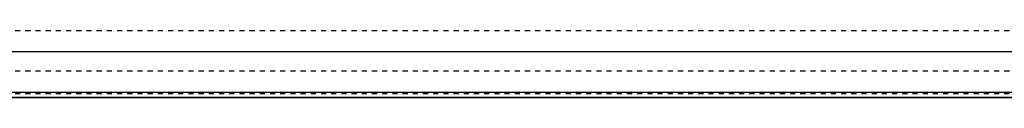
# Model space of a CAD drawing. Extents: x -906 to 181, y -120 to 120.
# Tile 7 of 11: x -318 to -125, y -77 to -64. Entities that reach past the tile are written whole.
import ezdxf

# ---------------------------------------------------------------- set-up
doc = ezdxf.new("R2010")
doc.units = 0
doc.linetypes.add('DASHED', pattern=[2, 1, -1])
doc.layers.add('AM_0', color=7, linetype='CONTINUOUS')
doc.layers.add('AM_3', color=7, linetype='DASHED')

msp = doc.modelspace()

# ---------------------------------------------------------------- linework, layer by layer
at = {"layer": 'AM_0', "color": 7, "linetype": 'CONTINUOUS'}
for p, q in [((-367.3, -68.3), (75, -68.3)), ((-386.5, -76.29), (75, -76.29)), ((-390.79, -77.32), (75, -77.32)), ((-390.6, -77.28), (75, -77.28))]:
    msp.add_line(p, q, dxfattribs=at)
at = {"layer": 'AM_3', "color": 6, "linetype": 'DASHED'}
for p, q in [((-509, -64.2), (75, -64.2)), ((-509, -72.1), (75, -72.1)), ((-509, -76.54), (75, -76.54))]:
    msp.add_line(p, q, dxfattribs=at)

doc.saveas('drawing.dxf')
